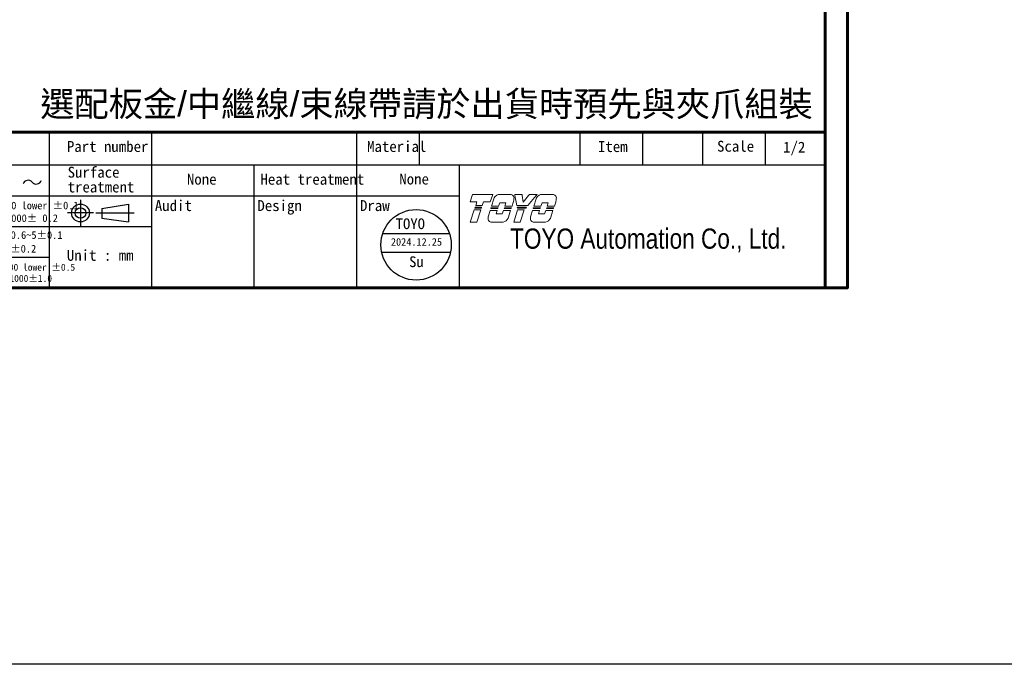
# Model space of a CAD drawing. Header units: inches. Extents: x 0 to 5655, y -2263 to 1330.
# Tile 99 of 231: x 4919 to 5154, y -1252 to -1098. Entities that reach past the tile are written whole.
import ezdxf
from ezdxf.enums import TextEntityAlignment as Align

# ---------------------------------------------------------------- set-up
doc = ezdxf.new("R2010")
doc.units = ezdxf.units.IN
doc.header["$MEASUREMENT"] = 0
doc.linetypes.add('SLD-實線', pattern=[0])
doc.layers.add('AM_0', color=7, linetype='Continuous', lineweight=30)
doc.layers.add('可見 (ISO)', color=7, linetype='Continuous', lineweight=25)
doc.layers.add('BORDER', color=7, linetype='Continuous')
doc.layers.add('圖框', color=7, linetype='SLD-實線')
doc.styles.add('SEACAD_arial_ttf', font='arial.ttf', dxfattribs={"height": 0.2})
doc.styles.get("Standard").update_dxf_attribs({"font": 'arial.ttf'})
doc.styles.add('標題欄', font='txt')

# ---------------------------------------------------------------- blocks, each defined once
blk = doc.blocks.new('A4-英文圖框-橫式')
at = {"layer": 'BORDER', "color": 123, "linetype": 'Continuous', "lineweight": 60, "ltscale": 25.4}
for p, q in [((2549.79, 183.5), (2549.79, -95.06)), ((2151.7, -57.78), (2549.79, -57.78))]:
    blk.add_line(p, q, dxfattribs=at)
at = {"layer": 'BORDER', "color": 60, "linetype": 'Continuous', "ltscale": 25.4}
for p, q in [((2364.21, -57.78), (2364.21, -95.06)), ((2388.73, -65.63), (2388.73, -57.78)), ((2437.78, -65.63), (2437.78, -57.78)), ((2452.78, -65.63), (2452.78, -57.78)), ((2491.17, -65.63), (2491.17, -57.78)), ((2506.17, -65.63), (2506.17, -57.78)), ((2520.48, -65.63), (2520.48, -57.78)), ((2535.48, -65.63), (2535.48, -57.78)), ((2151.7, -65.63), (2549.79, -65.63)), ((2364.21, -65.63), (2364.21, -95.06)), ((2364.22, -65.63), (2364.22, -72.99)), ((2364.22, -65.63), (2364.22, -72.99)), ((2388.73, -95.06), (2388.73, -65.63)), ((2413.26, -95.06), (2413.26, -65.63)), ((2437.78, -95.06), (2437.78, -65.63)), ((2462.31, -95.06), (2462.31, -65.63)), ((2151.7, -72.99), (2364.21, -72.99)), ((2364.21, -72.99), (2462.31, -72.99)), ((2151.7, -80.35), (2364.21, -80.35)), ((2364.21, -80.35), (2388.73, -80.35)), ((2151.7, -87.7), (2364.21, -87.7)), ((2364.21, -95.06), (2549.79, -95.06))]:
    blk.add_line(p, q, dxfattribs=at)
at = {"layer": 'BORDER', "color": 4, "linetype": 'Continuous', "ltscale": 25.4}
for p, q in [((2371.71, -74.01), (2371.71, -80.23)), ((2374.82, -77.12), (2368.6, -77.12)), ((2375.39, -77.12), (2384.51, -77.12))]:
    blk.add_line(p, q, dxfattribs=at)
at = {"layer": 'BORDER', "color": 7, "linetype": 'Continuous', "ltscale": 25.4}
for p, q in [((2376.83, -76.06), (2383.16, -74.99)), ((2383.16, -74.99), (2383.16, -79.24)), ((2376.83, -76.06), (2376.83, -78.37)), ((2376.83, -78.37), (2383.16, -79.24))]:
    blk.add_line(p, q, dxfattribs=at)
at = {"layer": 'BORDER', "color": 123, "linetype": 'Continuous', "lineweight": 60, "ltscale": 25.4}
blk.add_lwpolyline([(2151.7, 188.79), (2555.09, 188.79), (2555.09, -95.06), (2151.7, -95.06)], close=True, dxfattribs=at)
at = {"layer": 'BORDER', "color": 7, "linetype": 'Continuous', "ltscale": 25.4}
for radius in [2.13, 1.26]:
    blk.add_circle((2371.71, -77.12), radius, dxfattribs=at)
at = {"layer": 'BORDER', "color": 2, "linetype": 'Continuous', "ltscale": 25.4}
for centre, start, end in [((2359.2, -70.55), 39.8056, 162.5792), ((2361.14, -68.94), 219.8056, 342.5792)]:
    blk.add_arc(centre, 1.26, start, end, dxfattribs=at)
at = {"layer": '可見 (ISO)', "lineweight": 5}
for p, q in [((2464.86, -74.45), (2465.34, -72.94)), ((2465.42, -72.7), (2465.34, -72.94)), ((2465.42, -72.7), (2470.26, -72.7)), ((2470.18, -72.94), (2469.69, -74.45)), ((2470.18, -72.94), (2470.26, -72.7)), ((2471.8, -72.7), (2474.55, -72.7)), ((2475.55, -72.7), (2475.59, -72.94)), ((2475.55, -72.7), (2477.31, -72.7)), ((2476.04, -75.35), (2475.59, -72.94)), ((2477.34, -72.94), (2477.31, -72.7)), ((2477.34, -72.94), (2477.59, -74.57)), ((2477.59, -74.57), (2478.86, -72.94)), ((2480.66, -72.94), (2478.67, -75.35)), ((2479.05, -72.7), (2478.86, -72.94)), ((2479.05, -72.7), (2480.86, -72.7)), ((2480.66, -72.94), (2480.86, -72.7)), ((2481.92, -72.7), (2484.68, -72.7)), ((2466.49, -74.45), (2464.86, -74.45)), ((2466.2, -75.35), (2466.49, -74.45)), ((2468.06, -74.45), (2467.77, -75.35)), ((2469.69, -74.45), (2468.06, -74.45)), ((2469.97, -75.48), (2470.53, -73.73)), ((2471.95, -74.66), (2471.69, -75.48)), ((2473.43, -74.66), (2471.95, -74.66)), ((2473.17, -75.48), (2473.43, -74.66)), ((2475.2, -74.5), (2474.89, -75.48)), ((2480.09, -75.48), (2480.65, -73.73)), ((2482.08, -74.66), (2481.81, -75.48)), ((2483.55, -74.66), (2482.08, -74.66)), ((2483.29, -75.48), (2483.55, -74.66)), ((2485.33, -74.5), (2485.01, -75.48)), ((2464.9, -79.28), (2465.84, -76.38)), ((2465.84, -76.38), (2467.4, -76.38)), ((2465.99, -75.96), (2466.06, -75.75)), ((2467.55, -75.96), (2465.99, -75.96)), ((2466.06, -75.75), (2467.62, -75.75)), ((2467.77, -75.35), (2466.2, -75.35)), ((2467.4, -76.38), (2466.47, -79.28)), ((2467.62, -75.75), (2467.55, -75.96)), ((2469.25, -77.77), (2469.66, -76.5)), ((2469.66, -76.5), (2471.36, -76.5)), ((2469.79, -76.08), (2469.86, -75.88)), ((2471.49, -76.08), (2469.79, -76.08)), ((2469.86, -75.88), (2471.56, -75.88)), ((2471.69, -75.48), (2469.97, -75.48)), ((2471.36, -76.5), (2471.09, -77.31)), ((2471.09, -77.31), (2472.57, -77.31)), ((2471.56, -75.88), (2471.49, -76.08)), ((2472.57, -77.31), (2472.83, -76.5)), ((2472.83, -76.5), (2474.53, -76.5)), ((2472.99, -76.08), (2473.06, -75.88)), ((2474.69, -76.08), (2472.99, -76.08)), ((2473.06, -75.88), (2474.76, -75.88)), ((2474.89, -75.48), (2473.17, -75.48)), ((2474.53, -76.5), (2473.94, -78.35)), ((2474.76, -75.88), (2474.69, -76.08)), ((2475.3, -79.28), (2476.23, -76.38)), ((2478.67, -75.35), (2476.04, -75.35)), ((2476.16, -75.96), (2476.12, -75.75)), ((2476.12, -75.75), (2478.35, -75.75)), ((2478.18, -75.96), (2476.16, -75.96)), ((2476.23, -76.38), (2477.8, -76.38)), ((2477.8, -76.38), (2476.87, -79.28)), ((2478.35, -75.75), (2478.18, -75.96)), ((2479.37, -77.77), (2479.78, -76.5)), ((2479.78, -76.5), (2481.48, -76.5)), ((2479.92, -76.08), (2479.98, -75.88)), ((2481.61, -76.08), (2479.92, -76.08)), ((2479.98, -75.88), (2481.68, -75.88)), ((2481.81, -75.48), (2480.09, -75.48)), ((2481.48, -76.5), (2481.22, -77.31)), ((2481.22, -77.31), (2482.69, -77.31)), ((2481.68, -75.88), (2481.61, -76.08)), ((2482.69, -77.31), (2482.95, -76.5)), ((2482.95, -76.5), (2484.65, -76.5)), ((2483.11, -76.08), (2483.18, -75.88)), ((2484.81, -76.08), (2483.11, -76.08)), ((2483.18, -75.88), (2484.88, -75.88)), ((2485.01, -75.48), (2483.29, -75.48)), ((2484.65, -76.5), (2484.06, -78.35)), ((2484.88, -75.88), (2484.81, -76.08)), ((2466.47, -79.28), (2464.9, -79.28)), ((2472.78, -79.33), (2470.03, -79.33)), ((2476.87, -79.28), (2475.3, -79.28)), ((2482.91, -79.33), (2480.15, -79.33))]:
    blk.add_line(p, q, dxfattribs=at)
for centre, radius, start, end in [((2471.99, -74.24), 1.55, 123.3001, 160.8894), ((2474.52, -73.55), 0.85, 349.7215, 45.5037), ((2482.12, -74.24), 1.55, 123.3001, 160.8894), ((2484.64, -73.55), 0.85, 349.7215, 45.5037), ((2469.75, -73.08), 5.64, 345.4024, 353.6243), ((2479.87, -73.08), 5.64, 345.4024, 353.6243), ((2470.02, -78.48), 0.85, 172.7215, 270.3361), ((2474.81, -78.7), 5.64, 170.4732, 176.6243), ((2472.48, -77.8), 1.55, 281.1769, 339.4117), ((2484.93, -78.7), 5.64, 170.4732, 176.6243), ((2480.15, -78.48), 0.85, 172.7215, 270.3361), ((2482.61, -77.8), 1.55, 281.1769, 339.4117)]:
    blk.add_arc(centre, radius, start, end, dxfattribs=at)
for points, knots in [([(2471.14, -72.94), (2471.22, -72.89), (2471.31, -72.84), (2471.53, -72.75), (2471.66, -72.72), (2471.8, -72.7)], [0.7632588, 0.7632588, 0.7632588, 0.7632588, 0.8183582, 0.8183582, 0.8969132, 0.8969132, 0.8969132, 0.8969132]), ([(2475.11, -72.94), (2475.04, -72.87), (2474.94, -72.81), (2474.75, -72.73), (2474.65, -72.71), (2474.55, -72.7)], [0.3846511, 0.3846511, 0.3846511, 0.3846511, 0.4469665, 0.4469665, 0.5029651, 0.5029651, 0.5029651, 0.5029651]), ([(2481.26, -72.94), (2481.34, -72.89), (2481.43, -72.84), (2481.65, -72.75), (2481.79, -72.72), (2481.92, -72.7)], [0.7632591, 0.7632591, 0.7632591, 0.7632591, 0.8183584, 0.8183584, 0.8969135, 0.8969135, 0.8969135, 0.8969135]), ([(2485.23, -72.94), (2485.16, -72.87), (2485.06, -72.81), (2484.87, -72.73), (2484.77, -72.71), (2484.68, -72.7)], [0.3846512, 0.3846512, 0.3846512, 0.3846512, 0.4469719, 0.4469719, 0.5029651, 0.5029651, 0.5029651, 0.5029651])]:
    blk.add_open_spline(points, degree=3, knots=knots, dxfattribs=at)
at = {"layer": 'BORDER', "color": 7, "linetype": 'Continuous', "ltscale": 25.4, "style": 'SEACAD_arial_ttf', "width": 0.8}
blk.add_text('TOYO Automation Co., Ltd.', height=4.8353, dxfattribs=at).set_placement((2474.42, -80.83), align=Align.TOP_LEFT)
at = {"layer": '圖框', "style": '標題欄'}
for s, height, p in [('Part number', 2.6053, (2368.46, -59.91)), (' Material', 2.605, (2438.46, -59.91)), ('Item', 2.605, (2495.44, -59.94)), ('Scale', 2.605, (2523.91, -59.86)), ('Surface', 2.605, (2368.64, -66.07)), ('Heat treatment', 2.6053, (2414.74, -67.75)), ('treatment', 2.605, (2368.64, -69.6)), ('Vernier tolerance  300 lower %%P0.1', 1.8237, (2329.1, -74.41)), ('Audit', 2.605, (2389.49, -74.05)), ('Design', 2.605, (2414.01, -74.05)), ('Draw', 2.605, (2438.54, -74.05)), ('300~600%%P 0.15  600~1000%%P 0.2', 1.8237, (2329.1, -77.45)), ('Vernier tolerance  t=0.6~5%%P0.1', 1.8237, (2328.96, -81.48)), ('t=6~10%%P0.15 t=10 up %%P0.2', 1.8237, (2328.87, -84.76)), ('Unit : mm', 2.605, (2368.45, -85.94)), ('Vernier tolerance 300 lower %%P0.5  ', 1.6654, (2333.05, -89.26)), ('300~600%%P0.7   600~1000%%P1.0', 1.6654, (2333.19, -91.93))]:
    blk.add_text(s, height=height, dxfattribs=at).set_placement(p, align=Align.TOP_LEFT)

msp = doc.modelspace()

# ---------------------------------------------------------------- linework, layer by layer
at = {"color": 1}
for p, q in [((5005.359, -1149.25), (5021.329, -1149.25)), ((5005.105, -1153.71), (5021.583, -1153.71))]:
    msp.add_line(p, q, dxfattribs=at)
at = {"color": 2}
msp.add_lwpolyline([(4653.092, 513.153), (5654.873, 513.153), (5654.873, -1252.268), (4653.092, -1252.268)], close=True, dxfattribs=at)
at = {"color": 1}
msp.add_circle((5013.344, -1151.942), 8.427, dxfattribs=at)

# ---------------------------------------------------------------- block references
msp.add_blockref('A4-英文圖框-橫式', (2561.395, -1067.207))

# ---------------------------------------------------------------- texts
at = {"layer": 'AM_0', "insert": (5108.186, -1121.991), "char_height": 6, "attachment_point": 9}
msp.add_mtext_dynamic_manual_height_columns('{\\fPMingLiU|b0|i0|c136|p18;選配板金}/{\\fPMingLiU|b0|i0|c136|p18;中繼線}/{\\fPMingLiU|b0|i0|c136|p18;束線帶請於出貨時預先與夾爪組裝}', width=218.23164, gutter_width=1, heights=[0], dxfattribs=at)
at = {"layer": '圖框', "style": '標題欄'}
for s, p in [('1/2', (5101.096, -1127.275)), ('None', (4958.552, -1134.953)), ('None', (5009.332, -1134.905))]:
    msp.add_text(s, height=2.6053, dxfattribs=at).set_placement(p, align=Align.TOP_LEFT)
at = {"layer": '圖框', "color": 1, "style": '標題欄'}
msp.add_text('TOYO', height=2.5673, dxfattribs=at).set_placement((5008.476, -1145.62), align=Align.TOP_LEFT)
for s, height, p in [('2024.12.25', 1.7971, (5013.44, -1151.243)), ('Su', 2.5673, (5013.43, -1155.983))]:
    msp.add_text(s, height=height, dxfattribs=at).set_placement(p, align=Align.MIDDLE_CENTER)

doc.saveas('drawing.dxf')
